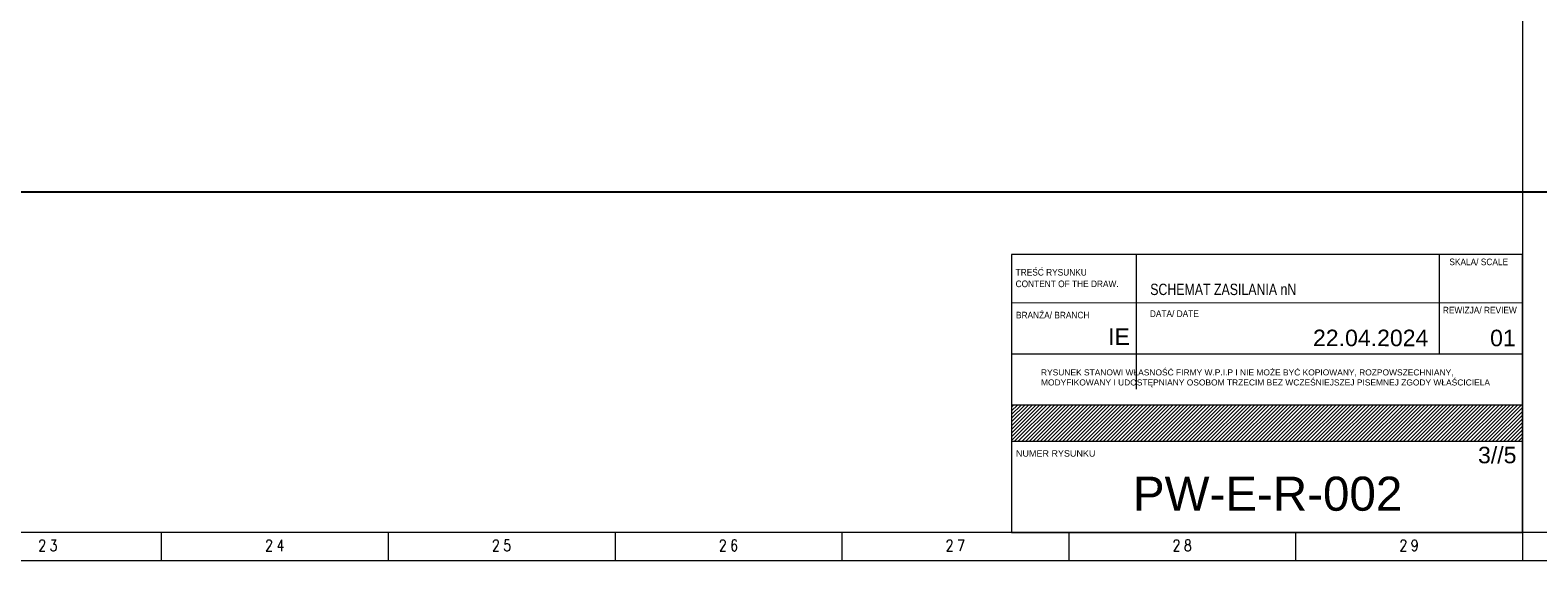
# Model space of a CAD drawing. Header units: millimetres. Extents: x -31 to 6803, y 0 to 664.
# Tile 6 of 119: x 940 to 1206, y 0 to 94. Entities that reach past the tile are written whole.
import ezdxf
from ezdxf.enums import TextEntityAlignment as Align

# ---------------------------------------------------------------- set-up
doc = ezdxf.new("R2010")
doc.units = ezdxf.units.MM
doc.layers.add('!POMOCNICZE', color=8, linetype='Continuous', plot=False)
for name, color, linetype, lineweight in [('ramka', 9, 'Continuous', 20), ('WPIP_TABELKA', 7, 'Continuous', 9), ('XREF_E_PRZ24002_tabelka mała$0$WPIP_TABELKA', 7, 'Continuous', 9)]:
    doc.layers.add(name, color=color, linetype=linetype, lineweight=lineweight)
doc.styles.add('ARIALCE', font='arial.ttf')
doc.styles.add('ROMANS', font='romans.shx', dxfattribs={"width": 0.8})
doc.styles.add('WYMIARY', font='ARIALN.TTF', dxfattribs={"width": 1.1})
doc.styles.add('XREF_E_PRZ24002_tabelka mała$0$ARIALCE', font='arial.ttf')
doc.styles.add('XREF_E_PRZ24002_tabelka mała$0$WYMIARY', font='ARIALN.TTF', dxfattribs={"width": 1.1})

# ---------------------------------------------------------------- blocks, each defined once
blk = doc.blocks.new('XREF_E_PRZ24002_tabelka mała')
at = {"layer": 'XREF_E_PRZ24002_tabelka mała$0$WPIP_TABELKA', "ltscale": 5}
h = blk.add_hatch(dxfattribs=at)
h.set_pattern_fill('ANSI31', color=256, scale=0.1455)
h.set_pattern_definition([(45, (3775342.36995, 1455290.38366), (-0.326656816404, 0.326656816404), [])])
h.paths.add_polyline_path([(0, 22.44), (0, 16.08), (90.07, 16.08), (90.07, 22.44)])
at = {"layer": 'XREF_E_PRZ24002_tabelka mała$0$WPIP_TABELKA', "color": 0, "lineweight": 0, "ltscale": 0.1}
for p, q in [((90.07, 49), (0, 49.01)), ((21.98, 49.01), (21.97, 25.23)), ((75.39, 49), (75.39, 31.43)), ((75.39, 49), (75.39, 40.44)), ((90.07, 40.43), (0, 40.45)), ((90.07, 31.43), (0, 31.44))]:
    blk.add_line(p, q, dxfattribs=at)
at = {"layer": 'XREF_E_PRZ24002_tabelka mała$0$WPIP_TABELKA', "lineweight": 0}
for p, q in [((90.07, 22.44), (0, 22.44)), ((0, 16.08), (90.07, 16.08))]:
    blk.add_line(p, q, dxfattribs=at)
at = {"layer": 'XREF_E_PRZ24002_tabelka mała$0$WPIP_TABELKA'}
blk.add_lwpolyline([(0.01, 49.01), (0, 0), (90.07, 0), (90.07, 49)], dxfattribs=at)
at = {"layer": 'XREF_E_PRZ24002_tabelka mała$0$WPIP_TABELKA', "ltscale": 5}
blk.add_lwpolyline([(0, 16.08), (90.07, 16.08), (90.07, 22.44), (0, 22.44)], close=True, dxfattribs=at)
at = {"layer": 'XREF_E_PRZ24002_tabelka mała$0$WPIP_TABELKA', "color": 0, "lineweight": 0, "style": 'XREF_E_PRZ24002_tabelka mała$0$WYMIARY', "width": 1.1}
for s, p in [('SKALA/ SCALE', (77.19, 47.1)), ('TREŚĆ RYSUNKU', (0.71, 45.27)), ('CONTENT OF THE DRAW.', (0.71, 43.23)), ('BRANŻA/ BRANCH', (0.77, 37.72)), ('BRANŻA/ BRANCH', (0.77, 37.72)), ('DATA/ DATE', (24.38, 37.97)), ('DATA/ DATE', (24.38, 37.97)), (' REWIZJA/ REVIEW', (75.63, 38.6)), (' REWIZJA/ REVIEW', (75.63, 38.6))]:
    blk.add_text(s, height=1.164, rotation=359.9921, dxfattribs=at).set_placement(p)
at = {"layer": 'XREF_E_PRZ24002_tabelka mała$0$WPIP_TABELKA', "color": 0, "lineweight": 0, "ltscale": 0.1, "style": 'XREF_E_PRZ24002_tabelka mała$0$ARIALCE'}
blk.add_text('IE', height=2.91, rotation=359.9921, dxfattribs=at).set_placement((17.02, 33.06))
at = {"layer": 'XREF_E_PRZ24002_tabelka mała$0$WPIP_TABELKA', "lineweight": 0, "ltscale": 0.1, "style": 'XREF_E_PRZ24002_tabelka mała$0$ARIALCE'}
blk.add_text('NUMER RYSUNKU', height=1.1349, dxfattribs=at).set_placement((0.77, 13.36))
at = {"layer": 'XREF_E_PRZ24002_tabelka mała$0$WPIP_TABELKA', "lineweight": 0, "ltscale": 0.1, "insert": (5.18, 25.58), "char_height": 1.06148, "width": 83.9548, "attachment_point": 7, "style": 'XREF_E_PRZ24002_tabelka mała$0$ARIALCE'}
blk.add_mtext('\\P\\PRYSUNEK STANOWI WŁASNOŚĆ FIRMY W.P.I.P I NIE MOŻE BYĆ KOPIOWANY, ROZPOWSZECHNIANY, MODYFIKOWANY I UDOSTĘPNIANY OSOBOM TRZECIM BEZ WCZEŚNIEJSZEJ PISEMNEJ ZGODY WŁAŚCICIELA', dxfattribs=at)

msp = doc.modelspace()

# ---------------------------------------------------------------- linework, layer by layer
at = {"layer": '!POMOCNICZE'}
msp.add_line((3, 65), (6803, 65), dxfattribs=at)
at = {"layer": 'ramka', "ltscale": 5}
for p, q in [((1203, 275), (1203, 5)), ((1203, 5), (803, 5)), ((963, 5), (963, 0)), ((963, 5), (963, 5)), ((1003, 5), (1003, 0)), ((1003, 5), (1003, 5)), ((1043, 5), (1043, 0)), ((1043, 5), (1043, 5)), ((1083, 5), (1083, 0)), ((1083, 5), (1083, 5)), ((1123, 5), (1123, 0)), ((1123, 5), (1123, 5)), ((1163, 5), (1163, 0)), ((1163, 5), (1163, 5)), ((1603, 5), (1203, 5)), ((1203, 5), (1203, 0)), ((1203, 5), (1203, 5)), ((1203, 0), (803, 0)), ((1603, 0), (1203, 0))]:
    msp.add_line(p, q, dxfattribs=at)

# ---------------------------------------------------------------- block references
msp.add_blockref('XREF_E_PRZ24002_tabelka mała', (1112.93, 5))

# ---------------------------------------------------------------- texts
at = {"layer": 'ramka', "style": 'ROMANS', "width": 0.8}
for s, p in [('2', (942, 1.72)), ('3', (944, 1.72)), ('2', (982, 1.72)), ('4', (984, 1.72)), ('2', (1022, 1.72)), ('5', (1024, 1.72)), ('2', (1062, 1.72)), ('6', (1064, 1.72)), ('2', (1102, 1.72)), ('7', (1104, 1.72)), ('2', (1142, 1.72)), ('8', (1144, 1.72)), ('2', (1182, 1.72)), ('9', (1184, 1.72))]:
    msp.add_text(s, height=2, dxfattribs=at).set_placement(p, align=Align.CENTER)
at = {"layer": 'WPIP_TABELKA', "color": 0, "lineweight": 0, "ltscale": 0.1, "style": 'ARIALCE'}
for s, p in [('22.04.2024', (1166.07, 37.83)), ('01', (1197.3, 37.82)), ('3//5', (1195.17, 17.19))]:
    msp.add_text(s, height=2.91, rotation=359.9921, dxfattribs=at).set_placement(p)
at = {"layer": 'WPIP_TABELKA', "lineweight": 0, "ltscale": 0.1, "style": 'ARIALCE'}
msp.add_text('PW-E-R-002', height=6, dxfattribs=at).set_placement((1158.07, 8.83, 0.62), align=Align.CENTER)
at = {"layer": 'WPIP_TABELKA', "color": 0, "lineweight": 0, "insert": (1137.37, 46.81, 0.62), "char_height": 2, "width": 58.1684, "attachment_point": 7, "rotation": 359.9921, "style": 'WYMIARY'}
msp.add_mtext('\\A1;{\\W0.95;SCHEMAT ZASILANIA nN}', dxfattribs=at)

doc.saveas('drawing.dxf')
